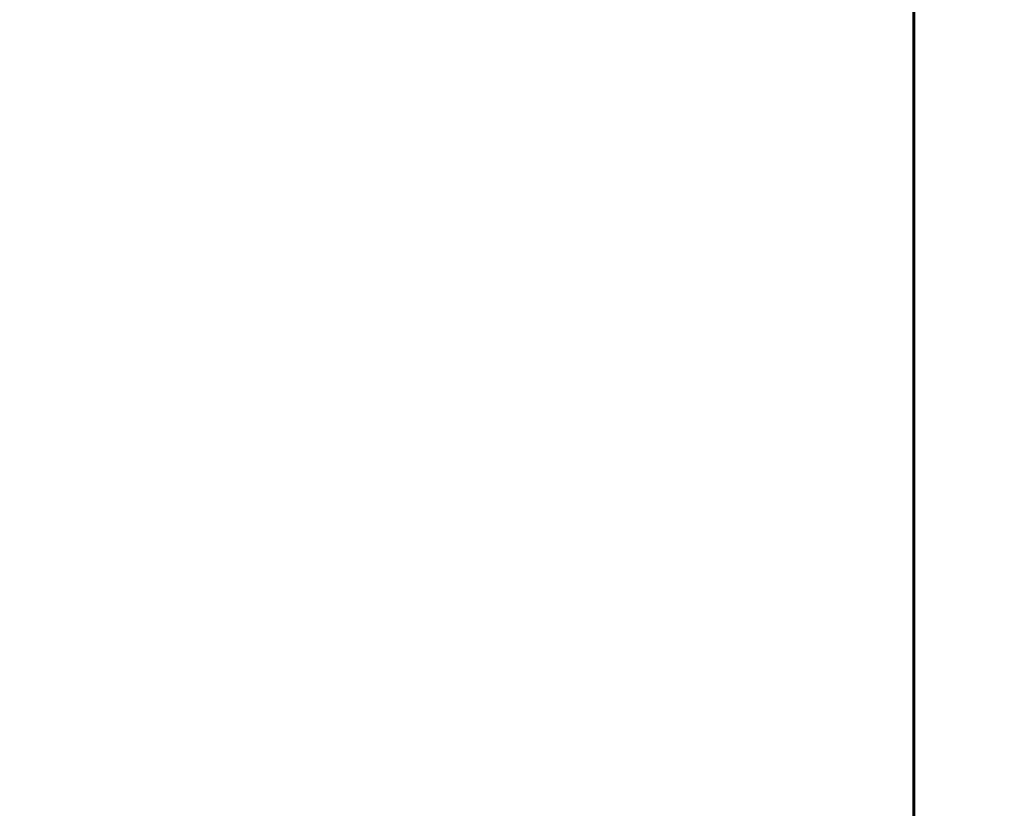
# Model space of a CAD drawing. Header units: millimetres. Extents: x 0 to 420, y 0 to 594.
# Tile 3 of 16: x 111 to 139, y 257 to 279. Entities that reach past the tile are written whole.
import ezdxf

# ---------------------------------------------------------------- set-up
doc = ezdxf.new("R2010")
doc.units = ezdxf.units.MM
doc.linetypes.add('K5LT_BASIC', pattern=[0])
doc.linetypes.add('K5LT_THIN', pattern=[0])
doc.layers.add('Системный слой', color=7, linetype='Continuous')
doc.styles.add('KDIMTEXTSTYLE', font='GOST_AU.SHX', dxfattribs={"width": 0.96, "oblique": 15, "height": 5})
doc.dimstyles.new('KDIMSTYLE (0.50)', dxfattribs={"dimtxt": 5, "dimasz": 1, "dimexe": 2, "dimexo": 0, "dimgap": 1, "dimtad": 1, "dimlfac": 2, "dimtxsty": 'KDIMTEXTSTYLE', "dimsah": 1, "dimcen": 0, "dimdle": 1, "dimadec": 0, "dimazin": 0, "dimtfac": 0.667, "dimtmove": 0, "dimatfit": 3, "dimfxl": 1, "dimtvp": 1, "dimtolj": 1, "dimtzin": 0, "dimarcsym": 0})

# ---------------------------------------------------------------- blocks, each defined once
blk = doc.blocks.new('KDIMARROW_01')
at = {"layer": 'Системный слой'}
blk.add_hatch(color=0, dxfattribs=at).paths.add_polyline_path([(-5, -0.658), (0, 0), (-5, 0.658), (-4.5, 0)])
at = {"layer": 'Системный слой', "color": 0, "linetype": 'K5LT_THIN', "lineweight": 18}
for p, q in [((-4.5, 0), (-5, 0.658)), ((-5, 0.658), (0, 0)), ((0, 0), (-5, -0.658)), ((-5, -0.658), (-4.5, 0)), ((0, 0), (-1, 0))]:
    blk.add_line(p, q, dxfattribs=at)

msp = doc.modelspace()

# ---------------------------------------------------------------- linework, layer by layer
at = {"layer": 'Системный слой', "color": 150, "linetype": 'K5LT_BASIC', "lineweight": 60, "true_color": 0x0080ff}
msp.add_line((136.3251, 291.5659), (136.3251, 236.5659), dxfattribs=at)

# ---------------------------------------------------------------- dimensions: what is measured, and where the dimension line sits
at = {"layer": 'Системный слой', "color": 7}
msp.add_linear_dim(base=(98.8251, 352.3659), p1=(218.8251, 228.5659), p2=(98.8251, 228.5659), location=(158.8251, 352.3659), text='\\H5.0;\\W0.965;\\Q15;\\H5.0;\\W0.965;\\Q15;\\Q15;Ш', dimstyle='KDIMSTYLE (0.50)', override={"dimexo": 0, "dimblk1": 'KDIMARROW_01', "dimblk2": 'KDIMARROW_01', "dimse1": 0, "dimse2": 0, "dimclrt": 7, "dimtolj": 1}, dxfattribs=at).render()
msp.add_linear_dim(base=(88.8251, 342.3659), p1=(109.5751, 211.8159), p2=(144.0751, 342.3659), angle=90, location=(88.8251, 277.0909), text='\\H5.0;\\W0.965;\\Q15;\\H5.0;\\W0.965;\\Q15;\\Q15;В', dimstyle='KDIMSTYLE (0.50)', override={"dimexo": 0, "dimblk1": 'KDIMARROW_01', "dimblk2": 'KDIMARROW_01', "dimse1": 0, "dimse2": 0, "dimclrt": 7, "dimtolj": 1}, dxfattribs=at).render()

doc.saveas('drawing.dxf')
